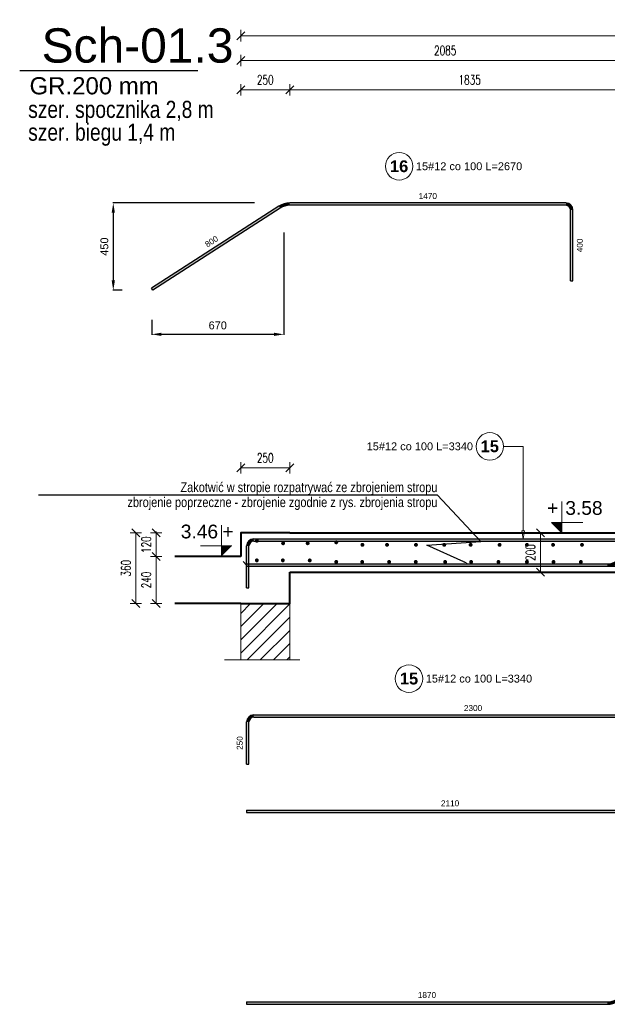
# Model space of a CAD drawing. Extents: x -1474 to 75706, y -13965 to 75879.
# Tile 9 of 17: x 35042 to 38039, y -5842 to -823. Entities that reach past the tile are written whole.
import ezdxf
from ezdxf import colors
from ezdxf.entities.mleader import LeaderData, LeaderLine
from ezdxf.enums import TextEntityAlignment as Align
from ezdxf.math import Vec2, Vec3

# ---------------------------------------------------------------- set-up
doc = ezdxf.new("R2010")
doc.units = 0
doc.header["$LTSCALE"] = 10
doc.header["$MEASUREMENT"] = 0
doc.linetypes.add('HIDDEN', pattern=[0.375, 0.25, -0.125])
for name, color, linetype, lineweight in [('P-Linia1', 3, 'Continuous', 40), ('P-Linia3', 6, 'Continuous', 60), ('P-Opis', 1, 'Continuous', 18), ('P-Przerywana', 13, 'HIDDEN', 9), ('P-Szraf', 251, 'Continuous', 5), ('P-Wymiar', 254, 'Continuous', 9), ('RCAD_deskowanie', 3, 'Continuous', 40)]:
    doc.layers.add(name, color=color, linetype=linetype, lineweight=lineweight)
for name, color, linetype in [('RCAD_kształt pręta', 7, 'Continuous'), ('RCAD_opis kształtu pręta', 7, 'Continuous'), ('RCAD_pręt wyrzucony', 130, 'Continuous'), ('RCAD_pręty punktowe', 7, 'Continuous'), ('RCAD_symbole graficzne', 7, 'Continuous')]:
    doc.layers.add(name, color=color, linetype=linetype)
doc.styles.add('_Fd Opis', font='arial.ttf')
doc.styles.add('_Fdelita opis', font='arial.ttf')
doc.styles.add('ROMANS', font='romans.shx', dxfattribs={"width": 0.7})
doc.styles.add('style1', font='arial.ttf')
doc.styles.add('style3', font='arialbd.ttf')
doc.dimstyles.new('A25', dxfattribs={"dimscale": 27, "dimtxt": 1.75, "dimasz": 0.06, "dimexe": 0, "dimexo": 0, "dimgap": 1, "dimtad": 1, "dimdec": 4, "dimrnd": 0.1, "dimdsep": 46, "dimtxsty": 'ROMANS', "dimblk": '[[[[[[[[', "dimcen": 2, "dimdle": 2, "dimse1": 1, "dimse2": 1, "dimclrd": 256, "dimclrt": 1, "dimadec": 0, "dimazin": 0, "dimtfac": 1, "dimtdec": 4, "dimtix": 1, "dimtmove": 2, "dimatfit": 3, "dimldrblk": '[[[[[[[[', "dimfxl": 0, "dimtvp": 0.6, "dimtolj": 1, "dimlwd": -1, "dimarcsym": 0})
doc.dimstyles.new('RBCT DIM 20', dxfattribs={"dimtxt": 40, "dimasz": 50, "dimexe": 2.5, "dimexo": 150, "dimgap": 25, "dimtad": 1, "dimdec": 0, "dimzin": 1, "dimtxsty": 'style1', "dimcen": 50, "dimclrd": 8, "dimclre": 8, "dimclrt": 2, "dimadec": 0, "dimazin": 0, "dimtfac": 1, "dimtdec": 0, "dimtmove": 0, "dimatfit": 3, "dimfxl": 1, "dimarcsym": 0})

# ---------------------------------------------------------------- blocks, each defined once
blk = doc.blocks.new('[[[[[[[[')
at = {"layer": 'P-Wymiar'}
for p, q in [((-12.7, -12.7), (12.7, 12.7)), ((0, 0), (-4.6, 0)), ((0, 18), (0, -18))]:
    blk.add_line(p, q, dxfattribs=at)
blk = doc.blocks.new('*D175')
at = {"layer": 'Defpoints', "color": 0, "transparency": 16777216}
for p in [(35832.7, -3558.8), (35737.9, -3798.8), (35832.7, -3798.8)]:
    blk.add_point(p, dxfattribs=at)
at = {"layer": 'P-Wymiar', "transparency": 16777216}
blk.add_line((35737.9, -3560.4), (35737.9, -3797.2), dxfattribs=at)
at = {"layer": 'P-Wymiar', "transparency": 16777216, "xscale": 1.62, "yscale": 1.62, "zscale": 1.62}
for p, rotation in [((35737.9, -3558.8), 90), ((35737.9, -3798.8), 270)]:
    blk.add_blockref('[[[[[[[[', p, dxfattribs=dict(at, rotation=rotation))
at = {"layer": 'P-Wymiar', "color": 1, "transparency": 16777216, "insert": (35687.3, -3678.8), "char_height": 47.25, "attachment_point": 5, "rotation": 90, "style": 'ROMANS'}
blk.add_mtext('\\A1;240', dxfattribs=at)
blk = doc.blocks.new('*D176')
at = {"layer": 'Defpoints', "color": 0, "transparency": 16777216}
for p in [(35737.9, -3438.8), (36169.4, -3438.8), (36169.4, -3558.8)]:
    blk.add_point(p, dxfattribs=at)
at = {"layer": 'P-Wymiar', "transparency": 16777216}
for p, q in [((35737.9, -3437.2), (35737.9, -3435.6)), ((35737.9, -3558.8), (35737.9, -3438.8)), ((35737.9, -3560.4), (35737.9, -3562.1))]:
    blk.add_line(p, q, dxfattribs=at)
at = {"layer": 'P-Wymiar', "transparency": 16777216, "xscale": 1.62, "yscale": 1.62, "zscale": 1.62}
for p, rotation in [((35737.9, -3438.8), 270), ((35737.9, -3558.8), 90)]:
    blk.add_blockref('[[[[[[[[', p, dxfattribs=dict(at, rotation=rotation))
at = {"layer": 'P-Wymiar', "color": 1, "transparency": 16777216, "insert": (35687.3, -3498.8), "char_height": 47.25, "attachment_point": 5, "rotation": 90, "style": 'ROMANS'}
blk.add_mtext('\\A1;120', dxfattribs=at)
blk = doc.blocks.new('*D177')
at = {"layer": 'Defpoints', "color": 0, "transparency": 16777216}
for p in [(36186.2, -3438.8), (35634.5, -3798.8), (36186.2, -3798.8)]:
    blk.add_point(p, dxfattribs=at)
at = {"layer": 'P-Wymiar', "transparency": 16777216}
blk.add_line((35634.5, -3440.4), (35634.5, -3797.2), dxfattribs=at)
at = {"layer": 'P-Wymiar', "transparency": 16777216, "xscale": 1.62, "yscale": 1.62, "zscale": 1.62}
for p, rotation in [((35634.5, -3438.8), 90), ((35634.5, -3798.8), 270)]:
    blk.add_blockref('[[[[[[[[', p, dxfattribs=dict(at, rotation=rotation))
at = {"layer": 'P-Wymiar', "color": 1, "transparency": 16777216, "insert": (35583.9, -3618.8), "char_height": 47.25, "attachment_point": 5, "rotation": 90, "style": 'ROMANS'}
blk.add_mtext('\\A1;360', dxfattribs=at)
blk = doc.blocks.new('*D178')
at = {"layer": 'Defpoints', "color": 0, "transparency": 16777216}
for p in [(36169.4, -3106.9), (36169.4, -3438.8), (36419.4, -3438.8)]:
    blk.add_point(p, dxfattribs=at)
at = {"layer": 'P-Wymiar', "transparency": 16777216}
blk.add_line((36417.8, -3106.9), (36171.1, -3106.9), dxfattribs=at)
at = {"layer": 'P-Wymiar', "transparency": 16777216, "xscale": 1.62, "yscale": 1.62, "zscale": 1.62, "rotation": 180}
blk.add_blockref('[[[[[[[[', (36169.4, -3106.9), dxfattribs=at)
at = {"layer": 'P-Wymiar', "transparency": 16777216, "xscale": 1.62, "yscale": 1.62, "zscale": 1.62}
blk.add_blockref('[[[[[[[[', (36419.4, -3106.9), dxfattribs=at)
at = {"layer": 'P-Wymiar', "color": 1, "transparency": 16777216, "insert": (36294.4, -3056.3), "char_height": 47.25, "attachment_point": 5, "style": 'ROMANS'}
blk.add_mtext('\\A1;250', dxfattribs=at)
blk = doc.blocks.new('*D181')
at = {"layer": 'Defpoints', "color": 0, "transparency": 16777216}
for p in [(38254.4, -1179.9), (38254.4, -3266.8), (36419.4, -3638.8)]:
    blk.add_point(p, dxfattribs=at)
at = {"layer": 'P-Wymiar', "transparency": 16777216}
blk.add_line((36421.1, -1179.9), (38252.8, -1179.9), dxfattribs=at)
at = {"layer": 'P-Wymiar', "transparency": 16777216, "xscale": 1.62, "yscale": 1.62, "zscale": 1.62, "rotation": 180}
blk.add_blockref('[[[[[[[[', (36419.4, -1179.9), dxfattribs=at)
at = {"layer": 'P-Wymiar', "transparency": 16777216, "xscale": 1.62, "yscale": 1.62, "zscale": 1.62}
blk.add_blockref('[[[[[[[[', (38254.4, -1179.9), dxfattribs=at)
at = {"layer": 'P-Wymiar', "color": 1, "transparency": 16777216, "insert": (37336.9, -1129.2), "char_height": 47.25, "attachment_point": 5, "style": 'ROMANS'}
blk.add_mtext('\\A1;1835', dxfattribs=at)
blk = doc.blocks.new('*D185')
at = {"layer": 'Defpoints', "color": 0, "transparency": 16777216}
for p in [(36419.4, -1179.9), (36169.4, -3438.8), (36419.4, -3438.8)]:
    blk.add_point(p, dxfattribs=at)
at = {"layer": 'P-Wymiar', "transparency": 16777216}
blk.add_line((36171.1, -1179.9), (36417.8, -1179.9), dxfattribs=at)
at = {"layer": 'P-Wymiar', "transparency": 16777216, "xscale": 1.62, "yscale": 1.62, "zscale": 1.62, "rotation": 180}
blk.add_blockref('[[[[[[[[', (36169.4, -1179.9), dxfattribs=at)
at = {"layer": 'P-Wymiar', "transparency": 16777216, "xscale": 1.62, "yscale": 1.62, "zscale": 1.62}
blk.add_blockref('[[[[[[[[', (36419.4, -1179.9), dxfattribs=at)
at = {"layer": 'P-Wymiar', "color": 1, "transparency": 16777216, "insert": (36294.4, -1129.2), "char_height": 47.25, "attachment_point": 5, "style": 'ROMANS'}
blk.add_mtext('\\A1;250', dxfattribs=at)
blk = doc.blocks.new('*D186')
at = {"layer": 'Defpoints', "color": 0, "transparency": 16777216}
for p in [(38254.4, -1030.3), (36169.4, -3438.8), (38254.4, -3438.8)]:
    blk.add_point(p, dxfattribs=at)
at = {"layer": 'P-Wymiar', "transparency": 16777216}
blk.add_line((36171.1, -1030.3), (38252.8, -1030.3), dxfattribs=at)
at = {"layer": 'P-Wymiar', "transparency": 16777216, "xscale": 1.62, "yscale": 1.62, "zscale": 1.62, "rotation": 180}
blk.add_blockref('[[[[[[[[', (36169.4, -1030.3), dxfattribs=at)
at = {"layer": 'P-Wymiar', "transparency": 16777216, "xscale": 1.62, "yscale": 1.62, "zscale": 1.62}
blk.add_blockref('[[[[[[[[', (38254.4, -1030.3), dxfattribs=at)
at = {"layer": 'P-Wymiar', "color": 1, "transparency": 16777216, "insert": (37211.9, -979.7), "char_height": 47.25, "attachment_point": 5, "style": 'ROMANS'}
blk.add_mtext('\\A1;2085', dxfattribs=at)
blk = doc.blocks.new('*D189')
at = {"layer": 'Defpoints', "color": 0, "transparency": 16777216}
for p in [(36389, -1756.8), (35715.1, -2202.1), (35715.1, -2426.6)]:
    blk.add_point(p, dxfattribs=at)
at = {"layer": 'P-Wymiar', "color": 8, "lineweight": -2, "transparency": 16777216}
for p, q in [((36389, -1906.8), (36389, -2429.1)), ((35715.1, -2352.1), (35715.1, -2429.1)), ((36339, -2426.6), (35765.1, -2426.6))]:
    blk.add_line(p, q, dxfattribs=at)
at = {"layer": 'P-Wymiar', "color": 8, "transparency": 16777216}
for points in [[(35765.1, -2418.3), (35765.1, -2434.9), (35715.1, -2426.6)], [(36339, -2418.3), (36339, -2434.9), (36389, -2426.6)]]:
    blk.add_solid(points, dxfattribs=at)
at = {"layer": 'P-Wymiar', "color": 2, "transparency": 16777216, "insert": (36052, -2381.2), "char_height": 40, "attachment_point": 5, "style": 'style1'}
blk.add_mtext('670', dxfattribs=at)
blk = doc.blocks.new('*D190')
at = {"layer": 'Defpoints', "color": 0, "transparency": 16777216}
for p in [(36389, -1756.8), (35519.4, -2202.1), (35715.1, -2202.1)]:
    blk.add_point(p, dxfattribs=at)
at = {"layer": 'P-Wymiar', "color": 8, "lineweight": -2, "transparency": 16777216}
for p, q in [((36239, -1756.8), (35516.9, -1756.8)), ((35519.4, -1806.8), (35519.4, -2152.1)), ((35565.1, -2202.1), (35516.9, -2202.1))]:
    blk.add_line(p, q, dxfattribs=at)
at = {"layer": 'P-Wymiar', "color": 8, "transparency": 16777216}
for points in [[(35511.1, -1806.8), (35527.7, -1806.8), (35519.4, -1756.8)], [(35511.1, -2152.1), (35527.7, -2152.1), (35519.4, -2202.1)]]:
    blk.add_solid(points, dxfattribs=at)
at = {"layer": 'P-Wymiar', "color": 2, "transparency": 16777216, "insert": (35474, -1979.4), "char_height": 40, "attachment_point": 5, "rotation": 90, "style": 'style1'}
blk.add_mtext('450', dxfattribs=at)
blk = doc.blocks.new('*D200')
at = {"layer": 'Defpoints', "color": 0, "transparency": 16777216}
for p in [(37699.1, -3438.8), (37697.5, -3638.8), (37697.5, -3638.8)]:
    blk.add_point(p, dxfattribs=at)
at = {"layer": 'P-Wymiar', "transparency": 16777216}
blk.add_line((37697.5, -3440.4), (37697.5, -3637.2), dxfattribs=at)
at = {"layer": 'P-Wymiar', "transparency": 16777216, "xscale": 1.62, "yscale": 1.62, "zscale": 1.62}
for p, rotation in [((37697.5, -3438.8), 90), ((37697.5, -3638.8), 270)]:
    blk.add_blockref('[[[[[[[[', p, dxfattribs=dict(at, rotation=rotation))
at = {"layer": 'P-Wymiar', "color": 1, "transparency": 16777216, "insert": (37646.9, -3538.8), "char_height": 47.25, "attachment_point": 5, "rotation": 90, "style": 'ROMANS'}
blk.add_mtext('\\A1;200', dxfattribs=at)
blk = doc.blocks.new('*D219')
at = {"layer": 'Defpoints', "color": 0, "transparency": 16777216}
for p in [(42419.4, -904.2), (42419.4, -1336.3), (36169.4, -3438.8)]:
    blk.add_point(p, dxfattribs=at)
at = {"layer": 'P-Wymiar', "transparency": 16777216}
blk.add_line((36171.1, -904.2), (42417.8, -904.2), dxfattribs=at)
at = {"layer": 'P-Wymiar', "transparency": 16777216, "xscale": 1.62, "yscale": 1.62, "zscale": 1.62, "rotation": 180}
blk.add_blockref('[[[[[[[[', (36169.4, -904.2), dxfattribs=at)
at = {"layer": 'P-Wymiar', "transparency": 16777216, "xscale": 1.62, "yscale": 1.62, "zscale": 1.62}
blk.add_blockref('[[[[[[[[', (42419.4, -904.2), dxfattribs=at)
at = {"layer": 'P-Wymiar', "color": 1, "transparency": 16777216, "insert": (39294.4, -853.6), "char_height": 47.25, "attachment_point": 5, "style": 'ROMANS'}
blk.add_mtext('\\A1;6250', dxfattribs=at)

msp = doc.modelspace()

# ---------------------------------------------------------------- hatches: boundary and pattern name
at = {"layer": 'P-Szraf'}
h = msp.add_hatch(dxfattribs=at)
h.set_pattern_fill('ANSI31', color=256, scale=15)
h.set_pattern_definition([(45, (8730.5, -1922.62), (-33.67596, 33.67596), [])])
h.paths.add_polyline_path([(36169.43653, -4086.13192), (36419.43653, -4086.13192), (36419.43653, -3798.82735), (36169.43653, -3798.82735)])
at = {"layer": 'RCAD_kształt pręta'}
h = msp.add_hatch(color=4, dxfattribs=at)
edge = h.paths.add_edge_path(flags=0)
edge.add_line((36235.43653, -3468.82735), (36235.43653, -3480.82735))
edge.add_arc((36235.43653, -3504.82735), 24, 90, 180)
edge.add_line((36211.43653, -3504.82735), (36199.43653, -3504.82735))
edge.add_arc((36235.43653, -3504.82735), 36, 450, 540, ccw=False)
for points in [[(36211.43653, -3719.53702), (36199.43653, -3719.53702), (36199.43653, -3504.82735), (36211.43653, -3504.82735)], [(36235.43653, -3480.82735), (36235.43653, -3468.82735), (38472.71631, -3468.82735), (38472.71631, -3480.82735)], [(36199.43653, -3608.82735), (36199.43653, -3596.82735), (38274.48254, -3596.82735), (38274.48254, -3608.82735)], [(36199.43653, -3608.82735), (36199.43653, -3596.82735), (38038.51512, -3596.82735), (38038.51512, -3608.82735)]]:
    msp.add_hatch(color=4, dxfattribs=at).paths.add_polyline_path(points, flags=0)
h = msp.add_hatch(color=4, dxfattribs=at)
edge = h.paths.add_edge_path(flags=0)
edge.add_line((38038.51512, -3608.82735), (38038.51512, -3596.82735))
edge.add_arc((38038.51512, -3506.82735), 90, -90, -57.14957602)
edge.add_line((38087.33541, -3582.43541), (38093.84479, -3592.51649))
edge.add_arc((38038.51512, -3506.82735), 102, 270, 302.85042398, ccw=False)
at = {"layer": 'RCAD_pręt wyrzucony'}
h = msp.add_hatch(color=4, dxfattribs=at)
edge = h.paths.add_edge_path(flags=0)
edge.add_line((36419.05858, -1756.82735), (36419.05858, -1768.82735))
edge.add_arc((36419.05858, -1858.82735), 90, 90, 122.85042398)
edge.add_line((36370.23828, -1783.21929), (36363.72891, -1773.13822))
edge.add_arc((36419.05858, -1858.82735), 102, 450, 482.85042398, ccw=False)
for points in [[(36363.72891, -1773.13822), (36370.23828, -1783.21929), (35721.56471, -2202.06932), (35715.05534, -2191.98824)], [(37827.76912, -1756.82735), (37827.76912, -1768.82735), (36419.05858, -1768.82735), (36419.05858, -1756.82735)], [(37863.76912, -2153.69905), (37851.76912, -2153.69905), (37851.76912, -1792.82735), (37863.76912, -1792.82735)], [(36235.43653, -4378.81883), (36235.43653, -4366.81883), (38472.71631, -4366.81883), (38472.71631, -4378.81883)], [(36211.43653, -4617.52849), (36199.43653, -4617.52849), (36199.43653, -4402.81883), (36211.43653, -4402.81883)], [(36199.43653, -4864.42413), (36199.43653, -4852.42413), (38274.48254, -4852.42413), (38274.48254, -4864.42413)], [(36199.43653, -5841.99433), (36199.43653, -5829.99433), (38038.51512, -5829.99433), (38038.51512, -5841.99433)]]:
    msp.add_hatch(color=4, dxfattribs=at).paths.add_polyline_path(points, flags=0)
h = msp.add_hatch(color=4, dxfattribs=at)
edge = h.paths.add_edge_path(flags=0)
edge.add_line((37863.76912, -1792.82735), (37851.76912, -1792.82735))
edge.add_arc((37827.76912, -1792.82735), 24, 0, 90)
edge.add_line((37827.76912, -1768.82735), (37827.76912, -1756.82735))
edge.add_arc((37827.76912, -1792.82735), 36, 360, 450, ccw=False)
h = msp.add_hatch(color=4, dxfattribs=at)
edge = h.paths.add_edge_path(flags=0)
edge.add_line((36235.43653, -4366.81883), (36235.43653, -4378.81883))
edge.add_arc((36235.43653, -4402.81883), 24, 90, 180)
edge.add_line((36211.43653, -4402.81883), (36199.43653, -4402.81883))
edge.add_arc((36235.43653, -4402.81883), 36, 450, 540, ccw=False)
h = msp.add_hatch(color=4, dxfattribs=at)
edge = h.paths.add_edge_path(flags=0)
edge.add_line((38038.51512, -5841.99433), (38038.51512, -5829.99433))
edge.add_arc((38038.51512, -5739.99433), 90, -90, -57.14957602)
edge.add_line((38087.33541, -5815.60239), (38093.84479, -5825.68346))
edge.add_arc((38038.51512, -5739.99433), 102, 270, 302.85042398, ccw=False)
at = {"layer": 'RCAD_pręty punktowe'}
h = msp.add_hatch(color=1, dxfattribs=at)
edge = h.paths.add_edge_path(flags=0)
edge.add_arc((36251.57713, -3479.0599), 10, 0, 360)
h = msp.add_hatch(color=1, dxfattribs=at)
edge = h.paths.add_edge_path(flags=0)
edge.add_arc((36385.17883, -3491.83141), 10, 0, 360)
h = msp.add_hatch(color=1, dxfattribs=at)
edge = h.paths.add_edge_path(flags=0)
edge.add_arc((36510.64718, -3491.83141), 10, 0, 360)
h = msp.add_hatch(color=1, dxfattribs=at)
edge = h.paths.add_edge_path(flags=0)
edge.add_arc((36656.42142, -3486.93824), 10, 0, 360)
h = msp.add_hatch(color=1, dxfattribs=at)
edge = h.paths.add_edge_path(flags=0)
edge.add_arc((36790.02312, -3499.70974), 10, 0, 360)
h = msp.add_hatch(color=1, dxfattribs=at)
edge = h.paths.add_edge_path(flags=0)
edge.add_arc((36915.49148, -3499.70974), 10, 0, 360)
h = msp.add_hatch(color=1, dxfattribs=at)
edge = h.paths.add_edge_path(flags=0)
edge.add_arc((37063.03437, -3499.70974), 10, 0, 360)
h = msp.add_hatch(color=1, dxfattribs=at)
edge = h.paths.add_edge_path(flags=0)
edge.add_arc((37207.09098, -3499.70974), 10, 0, 360)
h = msp.add_hatch(color=1, dxfattribs=at)
edge = h.paths.add_edge_path(flags=0)
edge.add_arc((37341.85424, -3499.70974), 10, 0, 360)
h = msp.add_hatch(color=1, dxfattribs=at)
edge = h.paths.add_edge_path(flags=0)
edge.add_arc((37489.39635, -3499.70974), 10, 0, 360)
h = msp.add_hatch(color=1, dxfattribs=at)
edge = h.paths.add_edge_path(flags=0)
edge.add_arc((37628.80668, -3499.70974), 10, 0, 360)
h = msp.add_hatch(color=1, dxfattribs=at)
edge = h.paths.add_edge_path(flags=0)
edge.add_arc((37762.12318, -3499.70974), 10, 0, 360)
h = msp.add_hatch(color=1, dxfattribs=at)
edge = h.paths.add_edge_path(flags=0)
edge.add_arc((37909.66529, -3499.70974), 10, 0, 360)
h = msp.add_hatch(color=1, dxfattribs=at)
edge = h.paths.add_edge_path(flags=0)
edge.add_arc((36251.57713, -3578.90964), 10, 0, 360)
h = msp.add_hatch(color=1, dxfattribs=at)
edge = h.paths.add_edge_path(flags=0)
edge.add_arc((36384.01647, -3578.90964), 10, 0, 360)
h = msp.add_hatch(color=1, dxfattribs=at)
edge = h.paths.add_edge_path(flags=0)
edge.add_arc((36521.10367, -3578.90964), 10, 0, 360)
h = msp.add_hatch(color=1, dxfattribs=at)
edge = h.paths.add_edge_path(flags=0)
edge.add_arc((36656.42142, -3586.78797), 10, 0, 360)
h = msp.add_hatch(color=1, dxfattribs=at)
edge = h.paths.add_edge_path(flags=0)
edge.add_arc((36788.86077, -3586.78797), 10, 0, 360)
h = msp.add_hatch(color=1, dxfattribs=at)
edge = h.paths.add_edge_path(flags=0)
edge.add_arc((36925.94796, -3586.78797), 10, 0, 360)
h = msp.add_hatch(color=1, dxfattribs=at)
edge = h.paths.add_edge_path(flags=0)
edge.add_arc((37061.87201, -3586.78797), 10, 0, 360)
h = msp.add_hatch(color=1, dxfattribs=at)
edge = h.paths.add_edge_path(flags=0)
edge.add_arc((37211.73804, -3586.78797), 10, 0, 360)
h = msp.add_hatch(color=1, dxfattribs=at)
edge = h.paths.add_edge_path(flags=0)
edge.add_arc((37344.17738, -3586.78797), 10, 0, 360)
h = msp.add_hatch(color=1, dxfattribs=at)
edge = h.paths.add_edge_path(flags=0)
edge.add_arc((37483.58771, -3586.78797), 10, 0, 360)
h = msp.add_hatch(color=1, dxfattribs=at)
edge = h.paths.add_edge_path(flags=0)
edge.add_arc((37628.80668, -3586.78797), 10, 0, 360)
h = msp.add_hatch(color=1, dxfattribs=at)
edge = h.paths.add_edge_path(flags=0)
edge.add_arc((37764.44632, -3586.78797), 10, 0, 360)
h = msp.add_hatch(color=1, dxfattribs=at)
edge = h.paths.add_edge_path(flags=0)
edge.add_arc((37903.85665, -3586.78797), 10, 0, 360)
at = {"layer": 'RCAD_symbole graficzne'}
for points in [[(37753.41385, -3385.49402), (37806.74718, -3438.82735), (37806.74718, -3385.49402)], [(36124.50064, -3505.49402), (36071.16731, -3558.82735), (36071.16731, -3505.49402)]]:
    msp.add_hatch(color=1, dxfattribs=at).paths.add_polyline_path(points, flags=0)

# ---------------------------------------------------------------- linework, layer by layer
at = {"layer": 'P-Linia3', "color": 6, "linetype": 'Continuous', "lineweight": 30}
msp.add_line((35042.0073, -1081.75609), (35950.67036, -1081.75609), dxfattribs=at)
at = {"layer": 'P-Przerywana'}
msp.add_lwpolyline([(36471.32149, -4086.13192), (36085.61562, -4086.13192)], dxfattribs=at)
at = {"layer": 'P-Wymiar'}
for points in [[(36169.43653, -3798.82735), (36169.43653, -4086.13192)], [(36419.43653, -3798.82735), (36419.43653, -4086.13192)]]:
    msp.add_lwpolyline(points, dxfattribs=at)
at = {"layer": 'RCAD_deskowanie'}
for points in [[(36419.43653, -3438.82735), (38254.43653, -3438.82735), (38254.43653, -3266.82735), (38519.43653, -3266.82735), (38519.43653, -3095.82735), (38784.43653, -3095.82735), (38784.43653, -2924.82735), (39049.43653, -2924.82735), (39049.43653, -2753.82735), (39314.43653, -2753.82735), (39314.43653, -2582.82735), (39579.43653, -2582.82735), (39579.43653, -2411.82735), (39844.43653, -2411.82735), (39844.43653, -2240.82735), (40109.43653, -2240.82735), (40109.43653, -2069.82735), (40374.43653, -2069.82735), (40374.43653, -1898.82735), (40639.43653, -1898.82735), (40639.43653, -1726.82735), (42169.43653, -1726.82735), (42169.43653, -1126.82735)], [(36419.43653, -3638.82735), (38313.39538, -3638.82735), (40964.772, -1926.82735), (42169.43653, -1926.82735), (42169.43653, -2526.82735)], [(36419.43653, -3438.82735), (36169.43653, -3438.82735), (36169.43653, -3558.82735)], [(36169.43653, -3558.82735), (35832.74985, -3558.82735)], [(36169.43653, -3798.82735), (36419.43653, -3798.82735), (36419.43653, -3638.82735)], [(36169.43653, -3798.82735), (35832.74985, -3798.82735)]]:
    msp.add_lwpolyline(points, dxfattribs=at)
at = {"layer": 'RCAD_kształt pręta', "color": 4}
for p, q in [((36199.43653, -3719.53702), (36199.43653, -3504.82735)), ((36211.43653, -3719.53702), (36211.43653, -3504.82735)), ((36235.43653, -3468.82735), (38472.71631, -3468.82735)), ((36235.43653, -3480.82735), (38472.71631, -3480.82735)), ((36199.43653, -3596.82735), (38274.48254, -3596.82735)), ((36199.43653, -3596.82735), (36199.43653, -3608.82735)), ((36199.43653, -3596.82735), (38038.51512, -3596.82735)), ((36199.43653, -3596.82735), (36199.43653, -3608.82735)), ((36199.43653, -3608.82735), (38274.48254, -3608.82735)), ((36199.43653, -3608.82735), (38038.51512, -3608.82735)), ((36199.43653, -3719.53702), (36211.43653, -3719.53702))]:
    msp.add_line(p, q, dxfattribs=at)
at = {"layer": 'RCAD_kształt pręta', "color": 2, "lineweight": 5}
msp.add_line((36199.43653, -3602.82735), (36181.93653, -3585.32735), dxfattribs=at)
msp.add_line((36199.43653, -3602.82735), (36181.93653, -3585.32735), dxfattribs=at)
at = {"layer": 'RCAD_kształt pręta', "color": 4}
for centre, radius, start, end in [((36235.43653, -3504.82735), 36, 90, 180), ((36235.43653, -3504.82735), 24, 90, 180), ((38038.51512, -3506.82735), 90, 270, 302.85042398), ((38038.51512, -3506.82735), 102, 270, 302.85042398)]:
    msp.add_arc(centre, radius, start, end, dxfattribs=at)
at = {"layer": 'RCAD_opis kształtu pręta', "color": 8, "lineweight": 0}
for p, q in [((37609.50504, -2997.78091), (37509.50504, -2997.78091)), ((37609.50504, -3169.96919), (37609.50504, -2997.78091)), ((37609.50504, -3169.96919), (37609.50504, -3428.82735)), ((37609.50504, -3468.82735), (37602.83838, -3428.82735)), ((37616.17171, -3428.82735), (37602.83838, -3428.82735)), ((37616.17171, -3428.82735), (37609.50504, -3468.82735))]:
    msp.add_line(p, q, dxfattribs=at)
msp.add_circle((37439.50504, -2997.78091), 70, dxfattribs=at)
at = {"layer": 'RCAD_pręt wyrzucony', "color": 4}
for p, q in [((36363.72891, -1773.13822), (35715.05534, -2191.98824)), ((36370.23828, -1783.21929), (35721.56471, -2202.06932)), ((37827.76912, -1756.82735), (36419.05858, -1756.82735)), ((37827.76912, -1768.82735), (36419.05858, -1768.82735)), ((37851.76912, -2153.69905), (37851.76912, -1792.82735)), ((37863.76912, -2153.69905), (37863.76912, -1792.82735)), ((37851.76912, -2153.69905), (37863.76912, -2153.69905)), ((35721.56471, -2202.06932), (35715.05534, -2191.98824)), ((36235.43653, -4366.81883), (38472.71631, -4366.81883)), ((36199.43653, -4617.52849), (36199.43653, -4402.81883)), ((36211.43653, -4617.52849), (36211.43653, -4402.81883)), ((36235.43653, -4378.81883), (38472.71631, -4378.81883)), ((36199.43653, -4617.52849), (36211.43653, -4617.52849)), ((36199.43653, -4852.42413), (38274.48254, -4852.42413)), ((36199.43653, -4852.42413), (36199.43653, -4864.42413)), ((36199.43653, -4864.42413), (38274.48254, -4864.42413)), ((36199.43653, -5829.99433), (38038.51512, -5829.99433)), ((36199.43653, -5829.99433), (36199.43653, -5841.99433)), ((36199.43653, -5841.99433), (38038.51512, -5841.99433))]:
    msp.add_line(p, q, dxfattribs=at)
at = {"layer": 'RCAD_pręt wyrzucony', "color": 8, "lineweight": 0}
for centre in [(36977.01901, -1569.97534), (37027.3896, -4181.95184)]:
    msp.add_circle(centre, 70, dxfattribs=at)
at = {"layer": 'RCAD_pręt wyrzucony', "color": 4}
for centre, radius, start, end in [((36419.05858, -1858.82735), 102, 90, 122.85042398), ((36419.05858, -1858.82735), 90, 90, 122.85042398), ((37827.76912, -1792.82735), 36, 360, 90), ((37827.76912, -1792.82735), 24, 360, 90), ((36235.43653, -4402.81883), 36, 90, 180), ((36235.43653, -4402.81883), 24, 90, 180), ((38038.51512, -5739.99433), 90, 270, 302.85042398), ((38038.51512, -5739.99433), 102, 270, 302.85042398)]:
    msp.add_arc(centre, radius, start, end, dxfattribs=at)
at = {"layer": 'RCAD_symbole graficzne', "color": 1, "lineweight": 0}
for p, q in [((37806.74718, -3438.82735), (37806.74718, -3278.82735)), ((36071.16731, -3558.82735), (36071.16731, -3398.82735)), ((37913.41385, -3385.49402), (37753.41385, -3385.49402)), ((37753.41385, -3385.49402), (37806.74718, -3438.82735)), ((37886.74718, -3438.82735), (37726.74718, -3438.82735)), ((35964.50064, -3505.49402), (36124.50064, -3505.49402)), ((35991.16731, -3558.82735), (36151.16731, -3558.82735))]:
    msp.add_line(p, q, dxfattribs=at)

# ---------------------------------------------------------------- texts
at = {"layer": 'P-Linia1', "color": 3, "lineweight": 30, "style": '_Fdelita opis'}
msp.add_text('GR.200 mm', height=87.5, dxfattribs=at).set_placement((35092.33522, -1203.23678))
at = {"layer": 'P-Linia1', "color": 3, "lineweight": 30, "char_height": 87.5, "attachment_point": 1, "style": '_Fdelita opis'}
for s, insert in [('{\\W0.8;szer. spocznika 2,8 m}', (35085.46047, -1235.91846)), ('{\\W0.8;szer. biegu 1,4 m}', (35085.46047, -1351.94884))]:
    msp.add_mtext_dynamic_manual_height_columns(s, width=1933.9297709, gutter_width=12.5, heights=[0], dxfattribs=dict(at, insert=insert))
at = {"layer": 'P-Linia3', "color": 6, "lineweight": 30, "style": '_Fdelita opis'}
msp.add_text('Sch-01.3', height=175, dxfattribs=at).set_placement((35153.84439, -1041.52455))
at = {"layer": 'RCAD_opis kształtu pręta', "color": 1, "attachment_point": 5}
for s, insert, char_height, style in [('15', (37439.50504, -2997.78091), 60, 'style3'), ('15#12 co 100 L=3340', (37082.76562, -2997.78091), 40, 'style1')]:
    msp.add_mtext(s, dxfattribs=dict(at, insert=insert, char_height=char_height, style=style))
at = {"layer": 'RCAD_pręt wyrzucony', "color": 1, "attachment_point": 5}
for s, insert, char_height, style in [('16', (36977.01901, -1569.97534), 60, 'style3'), ('1470', (37123.41385, -1721.82735), 30, 'style1'), ('15', (37027.3896, -4181.95184), 60, 'style3'), ('2300', (37354.07642, -4331.81883), 30, 'style1'), ('2110', (37236.95954, -4817.42413), 30, 'style1'), ('1870', (37118.97582, -5794.99433), 30, 'style1')]:
    msp.add_mtext(s, dxfattribs=dict(at, insert=insert, char_height=char_height, style=style))
at = {"layer": 'RCAD_pręt wyrzucony', "color": 2, "char_height": 40, "attachment_point": 5, "style": 'style1'}
for s, insert in [('15#12 co 100 L=2670', (37333.75844, -1569.97534)), ('15#12 co 100 L=3340', (37384.12902, -4181.95184))]:
    msp.add_mtext(s, dxfattribs=dict(at, insert=insert))
at = {"layer": 'RCAD_pręt wyrzucony', "color": 1, "char_height": 30, "attachment_point": 5, "style": 'style1'}
for s, insert, rotation in [('800', (36020.40645, -1953.1601), 32.85042398), ('400', (37898.76912, -1973.2632), 90), ('250', (36164.43653, -4510.17366), 90)]:
    msp.add_mtext(s, dxfattribs=dict(at, insert=insert, rotation=rotation))
at = {"layer": 'RCAD_symbole graficzne', "color": 2, "style": 'style1'}
for p in [(37788.9694, -3367.71624), (36133.45216, -3487.71624)]:
    msp.add_text('+', height=70, dxfattribs=at).set_placement(p, align=Align.BOTTOM_RIGHT)
for s, p in [('3.58 ', (37824.52496, -3367.71624)), ('3.46', (35863.4441, -3487.71624))]:
    msp.add_text(s, height=70, dxfattribs=at).set_placement(p, align=Align.BOTTOM_LEFT)

# ---------------------------------------------------------------- dimensions: what is measured, and where the dimension line sits
at = {"layer": 'P-Wymiar'}
for base, p1, p2, picture, middle in [((42419.43653, -904.18825), (36169.43653, -3438.82735), (42419.43653, -1336.28278), '*D219', (39294.43653, -853.56325)), ((38254.43653, -1030.27762), (36169.43653, -3438.82735), (38254.43653, -3438.82735), '*D186', (37211.93653, -979.65262)), ((36419.43653, -1179.86724), (36169.43653, -3438.82735), (36419.43653, -3438.82735), '*D185', (36294.43653, -1129.24224)), ((38254.43653, -1179.86724), (36419.43653, -3638.82735), (38254.43653, -3266.82735), '*D181', (37336.93653, -1129.24224))]:
    dim = msp.add_linear_dim(base=base, p1=p1, p2=p2, dimstyle='A25', override={"dimfxl": 0.18, "dimfxlon": 1}, dxfattribs=at)
    dim.commit()
    dim.dimension.update_dxf_attribs({"geometry": picture, "text_midpoint": middle})
dim = msp.add_linear_dim(base=(35519.38613, -2202.06932), p1=(36388.98957, -1756.82735), p2=(35715.05534, -2202.06932), angle=90, text='450', dimstyle='RBCT DIM 20', dxfattribs=at)
dim.commit()
dim.dimension.update_dxf_attribs({"geometry": '*D190', "text_midpoint": (35473.96321, -1979.44833)})
dim = msp.add_linear_dim(base=(35715.05534, -2426.61274), p1=(36388.98957, -1756.82735), p2=(35715.05534, -2202.06932), text='670', dimstyle='RBCT DIM 20', dxfattribs=at)
dim.commit()
dim.dimension.update_dxf_attribs({"geometry": '*D189', "text_midpoint": (36052.02245, -2381.18982)})
for base, p1, p2, angle, picture, middle in [((36169.43653, -3106.88526), (36419.43653, -3438.82735), (36169.43653, -3438.82735), 180, '*D178', (36294.43653, -3056.26026)), ((35634.47615, -3798.82735), (36186.21886, -3438.82735), (36186.21886, -3798.82735), 90, '*D177', (35583.85115, -3618.82735)), ((35737.92819, -3438.82735), (36169.43653, -3558.82735), (36169.43653, -3438.82735), 90, '*D176', (35687.30319, -3498.82735)), ((37697.49197, -3638.82735), (37699.09629, -3438.82735), (37697.49197, -3638.82735), 90, '*D200', (37646.86697, -3538.82735)), ((35737.92819, -3798.82735), (35832.74985, -3558.82735), (35832.74985, -3798.82735), 90, '*D175', (35687.30319, -3678.82735))]:
    dim = msp.add_linear_dim(base=base, p1=p1, p2=p2, angle=angle, dimstyle='A25', override={"dimfxl": 0.18, "dimfxlon": 1}, dxfattribs=at)
    dim.commit()
    dim.dimension.update_dxf_attribs({"geometry": picture, "text_midpoint": middle})

# ---------------------------------------------------------------- leaders
at = {"layer": 'P-Opis'}
ml = msp.add_multileader_mtext('Standard', dxfattribs=at)
ml.set_content('{\\W0.8;Zakotwić w stropie rozpatrywać ze zbrojeniem stropu\\Pzbrojenie poprzeczne - zbrojenie zgodnie z rys. zbrojenia stropu}', color=256, style='_Fd Opis')
ml.set_leader_properties()
ml.build(insert=Vec2(0, 0))
ml.multileader.update_dxf_attribs({"has_dogleg": 0, "text_left_attachment_type": 6, "text_right_attachment_type": 6, "arrow_head_size": 25})
ctx = ml.context
ctx.base_point, ctx.char_height, ctx.arrow_head_size, ctx.landing_gap_size, ctx.plane_origin = Vec3(35596.02422, -3245.72451), 50, 25, 0.5, Vec3(32358.99069, -3211.61539)
ctx.left_attachment, ctx.right_attachment, ctx.text_align_type = 6, 6, 2
notes = []
notes.append((ctx, [(1, (1, 1, 0), (37180.93145, -3245.72451), (-1, 0), 8, [(2, [(37330.4824, -3596.61554), (37118.79588, -3501.72977), (37393.05224, -3483.36935)], 0, [])])]))
ctx.mtext.insert, ctx.mtext.alignment, ctx.mtext.line_spacing_factor, ctx.mtext.line_spacing_style = Vec3(37172.43145, -3181.02464), 3, 0.914286, 2
for ctx, leaders in notes:
    for number, flags, end, landing, length, lines in leaders:
        leader = LeaderData()
        leader.index, (leader.has_last_leader_line, leader.has_dogleg_vector, leader.attachment_direction) = number, flags
        leader.last_leader_point, leader.dogleg_vector, leader.dogleg_length = Vec3(end), Vec3(landing), length
        for number, points, colour, breaks in lines:
            line = LeaderLine()
            line.index, line.vertices, line.color, line.breaks = number, Vec3.list(points), colors.encode_raw_color(colour), breaks
            leader.lines.append(line)
        ctx.leaders.append(leader)

doc.saveas('drawing.dxf')
